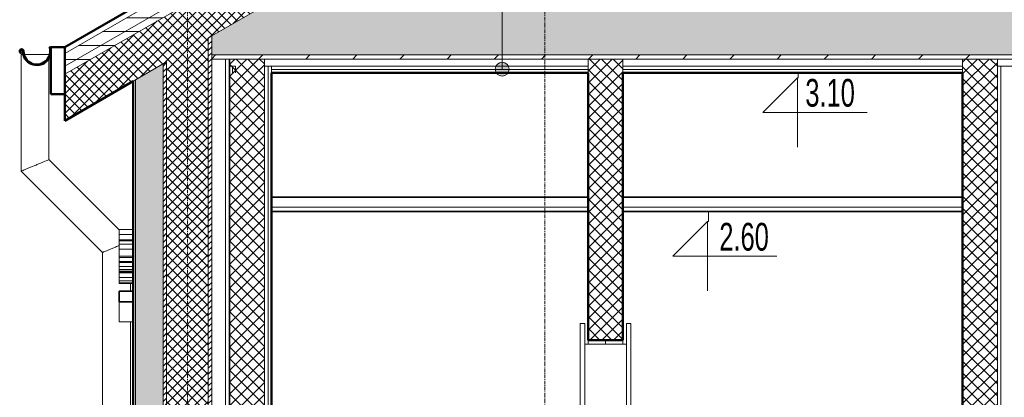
# Model space of a CAD drawing. Header units: millimetres. Extents: x -37728 to 44100, y 631619 to 691915.
# Tile 169 of 256: x -35602 to -32057, y 686958 to 688320. Entities that reach past the tile are written whole.
import ezdxf

# ---------------------------------------------------------------- set-up
doc = ezdxf.new("R2010")
doc.units = ezdxf.units.MM
doc.linetypes.add('Linia siatki', pattern=[2.2225, 1.27, -0.3175, 0.3175, -0.3175])
doc.layers.add('_XREF', color=7, linetype='Continuous')
for name, color, linetype, lineweight in [('A-ANNO-IDEN', 252, 'Continuous', 5), ('A-CLNG', 252, 'Continuous', 5), ('A-DOOR', 252, 'Continuous', 5), ('A-FLOR', 252, 'Continuous', 5), ('A-FLOR-MCUT', 252, 'Continuous', 5), ('A-FLOR-PATT', 252, 'Continuous', 5), ('A-GENM', 252, 'Continuous', 5), ('A-ROOF', 252, 'Continuous', 5), ('A-ROOF-MCUT', 252, 'Continuous', 50), ('A-ROOF-PATT', 252, 'Continuous', 5), ('A-WALL', 252, 'Continuous', 35), ('A-WALL-PATT', 252, 'Continuous', 35), ('G-ANNO-DIMS', 252, 'Continuous', 5), ('P-PIPE', 252, 'Continuous', 5), ('S-GRID', 252, 'Continuous', 5)]:
    doc.layers.add(name, color=color, linetype=linetype, lineweight=lineweight)
doc.styles.add('Arial Narrow_1', font='ARIALN.TTF', dxfattribs={"width": 0.8, "height": 10})
pattern_1 = [(0, (-605.9514, 3277.6592), (2.381, 1.375), [1.587, -3.175]), (120, (-605.9514, 3277.6592), (-2.381285, 1.3745065), [1.588, -3.175]), (60, (-605.9514, 3277.6592), (-0.000285, 2.7495065), [0, -3.175, 1.587, 0])]
pattern_2 = [(45, (-605.9514, 3277.6592), (-1.06066, 1.06066), [])]
pattern_3 = [(45, (-605.9514, 3277.6592), (-1.767767, 1.767767), []), (135, (-605.9514, 3277.6592), (-1.767767, -1.767767), [])]
pattern_4 = [(0, (-605.9514, 3277.659), (0, 5), [])]
pattern_5 = [(45, (-605.9514, 3277.6592), (-2.12132, 2.12132), []), (135, (-605.9514, 3277.6592), (-2.12132, -2.12132), [])]

# ---------------------------------------------------------------- blocks, each defined once
blk = doc.blocks.new('Drz Drzwi pełne x1 ___regulowane - Dd - W - łazienkowe - 87_6 x 203_7 _80 x 200_-9243152-Przekrój')
at = {"layer": 'A-DOOR', "color": 252}
for p, q in [((65669.01, 219.7), (65669.01, 10)), ((65670.61, 219.7), (65669.01, 219.7)), ((65670.61, 10), (65670.61, 219.7)), ((65685.61, 219.7), (65685.61, 10)), ((65687.21, 219.7), (65685.61, 219.7)), ((65687.21, 10), (65687.21, 219.7)), ((65685.61, 212.2), (65670.61, 212.2)), ((65669.01, 10), (65670.61, 10)), ((65685.61, 10), (65687.21, 10))]:
    blk.add_line(p, q, dxfattribs=at)
blk = doc.blocks.new('ARu Rura spustowa okrągła ___FK_04_0 - Na ziemię _φ10_-9230879-Przekrój')
at = {"layer": 'P-PIPE', "color": 252}
for p, q in [((65467.76, 316.69), (65467.76, 274.6)), ((65468.67, 316.69), (65467.76, 316.69)), ((65477.76, 316.69), (65468.87, 316.69)), ((65477.76, 316.13), (65477.76, 316.69)), ((65477.76, 278.75), (65477.76, 315.68)), ((65503.06, 253.45), (65477.76, 278.75)), ((65467.76, 274.6), (65497.06, 245.31)), ((65497.06, 245.31), (65497.06, 20.14)), ((65507.06, 231.32), (65507.06, 234.07)), ((65507.06, 12.79), (65507.06, 220.25)), ((65497.06, 20.14), (65484.57, 16.24)), ((65484.57, 16.24), (65487.55, 6.69)), ((65487.55, 6.69), (65507.06, 12.79))]:
    blk.add_line(p, q, dxfattribs=at)
for points, knots in [([(65467.76, 274.6), (65467.76, 274.61), (65467.88, 274.65), (65468.38, 274.86), (65469.19, 275.19), (65470.06, 275.56), (65470.84, 275.88), (65471.47, 276.14), (65472.11, 276.4), (65472.76, 276.68), (65473.42, 276.95), (65474.06, 277.21), (65474.68, 277.47), (65475.47, 277.8), (65476.34, 278.16), (65477.14, 278.49), (65477.65, 278.7), (65477.76, 278.75), (65477.76, 278.75)], [0, 0, 0, 0, 0.083333, 0.166667, 0.25, 0.333333, 0.375, 0.416667, 0.458333, 0.5, 0.541667, 0.583333, 0.625, 0.666667, 0.75, 0.833333, 0.916667, 1, 1, 1, 1]), ([(65497.06, 245.31), (65497.06, 245.31), (65497.18, 245.35), (65497.68, 245.56), (65498.49, 245.9), (65499.36, 246.26), (65500.14, 246.58), (65500.76, 246.84), (65501.41, 247.11), (65502.06, 247.38), (65502.62, 247.61), (65502.95, 247.74), (65503.07, 247.79)], [0, 0, 0, 0, 0.0833333, 0.1666667, 0.25, 0.3333333, 0.375, 0.4166667, 0.4583333, 0.5, 0.5416667, 0.5643951, 0.5643951, 0.5643951, 0.5643951]), ([(65497.06, 20.14), (65497.06, 20.14), (65497.18, 20.06), (65497.6, 19.75), (65498.08, 19.39), (65498.52, 19.07), (65499.01, 18.71), (65499.56, 18.31), (65500.14, 17.88), (65500.76, 17.42), (65501.41, 16.95), (65501.95, 16.55), (65502.39, 16.23), (65502.82, 15.91), (65503.25, 15.59), (65503.67, 15.29), (65504.08, 14.98), (65504.57, 14.62), (65505.11, 14.22), (65505.61, 13.86), (65506.04, 13.54), (65506.53, 13.18), (65506.95, 12.87), (65507.06, 12.79), (65507.06, 12.79)], [0, 0, 0, 0, 0.083333, 0.166667, 0.208333, 0.25, 0.291667, 0.333333, 0.375, 0.416667, 0.458333, 0.5, 0.520833, 0.541667, 0.583333, 0.604167, 0.625, 0.666667, 0.708333, 0.75, 0.791667, 0.833333, 0.916667, 1, 1, 1, 1])]:
    blk.add_open_spline(points, degree=3, knots=knots, dxfattribs=at)
blk = doc.blocks.new('Rzędne punktów - Znacznik rzędnej-817464-Przekrój')
at = {"layer": 'G-ANNO-DIMS', "color": 252}
for p, q in [((66045.74, 341.5), (66045.74, 366.5)), ((66033.24, 354), (66045.74, 341.5)), ((66033.24, 354), (66070.74, 354))]:
    blk.add_line(p, q, dxfattribs=at)
blk = doc.blocks.new('A$C4e31ac75')
at = {"layer": 'A-ANNO-IDEN'}
h = blk.add_hatch(color=256, dxfattribs=at)
edge = h.paths.add_edge_path()
edge.add_arc((-972.08, 3285.99), 2.5, 0, 360)
at = {"layer": 'A-FLOR-PATT', "lineweight": 5}
h = blk.add_hatch(dxfattribs=at)
h.set_pattern_fill('FP_8', color=256, style=0, pattern_type=2)
h.set_pattern_definition(pattern_1)
h.paths.add_polyline_path([(-534.21, 3291.16), (-297.4, 3291.16), (-340.71, 3316.16), (-1045.19, 3316.16), (-1076.65, 3298), (-1076.65, 3291.16), (-661.35, 3291.16)])
h = blk.add_hatch(dxfattribs=at)
h.set_pattern_fill('FP_17', color=256, style=0, pattern_type=2)
h.set_pattern_definition([(45, (-605.951, 3277.659), (-8.48528, 8.48528), [])])
h.paths.add_polyline_path([(-1076.65, 3289.66), (-295, 3289.66), (-295, 3289.77), (-297.4, 3291.16), (-1076.65, 3291.16)])
at = {"layer": 'A-ROOF-PATT', "lineweight": 5}
h = blk.add_hatch(dxfattribs=at)
h.set_pattern_fill('FP_14', color=256, style=0, pattern_type=2)
h.set_pattern_definition(pattern_4)
h.paths.add_polyline_path([(-256.3, 3287.06), (-256.3, 3291.68), (-692.95, 3543.78), (-1129.6, 3291.68), (-1129.6, 3287.06), (-692.95, 3539.16), (-264.03, 3291.52)])
h = blk.add_hatch(dxfattribs=at)
h.set_pattern_fill('FP_14', color=256, style=0, pattern_type=2)
h.set_pattern_definition(pattern_4)
h.paths.add_polyline_path([(-256.3, 3284.17), (-256.3, 3287.06), (-692.95, 3539.16), (-1129.6, 3287.06), (-1129.6, 3284.17), (-692.95, 3536.27), (-260.85, 3286.8)])
h = blk.add_hatch(dxfattribs=at)
h.set_pattern_fill('FP_10', color=256, style=0, pattern_type=2)
h.set_pattern_definition(pattern_3)
h.paths.add_polyline_path([(-256.3, 3267.43), (-256.3, 3284.17), (-692.95, 3536.27), (-1129.6, 3284.17), (-1129.6, 3267.43), (-692.95, 3519.53), (-279.92, 3281.06)])
at = {"layer": 'A-WALL-PATT', "lineweight": 5}
h = blk.add_hatch(dxfattribs=at)
h.set_pattern_fill('FP_10', color=256, style=0, pattern_type=2)
h.set_pattern_definition(pattern_3)
h.paths.add_polyline_path([(-1077.9, 2999.66), (-1077.9, 3297.28), (-1092.9, 3288.62), (-1092.9, 2999.66)])
h = blk.add_hatch(dxfattribs=at)
h.set_pattern_fill('FP_9', color=256, style=0, pattern_type=2)
h.set_pattern_definition(pattern_2)
h.paths.add_polyline_path([(-1076.65, 2999.66), (-1076.65, 3298), (-1077.9, 3297.28), (-1077.9, 2999.66)])
h = blk.add_hatch(dxfattribs=at)
h.set_pattern_fill('FP_15', color=256, style=0, pattern_type=2)
h.set_pattern_definition(pattern_5)
h.paths.add_polyline_path([(-1057.65, 2984.66), (-1057.65, 3289.66), (-1070.15, 3289.66), (-1070.15, 2984.66), (-1058.68, 2984.66)])
h = blk.add_hatch(dxfattribs=at)
h.set_pattern_fill('FP_15', color=256, style=0, pattern_type=2)
h.set_pattern_definition(pattern_5)
h.paths.add_polyline_path([(-941.15, 3188.36), (-928.65, 3188.36), (-928.65, 3289.66), (-941.15, 3289.66), (-941.15, 3261.27)])
h = blk.add_hatch(dxfattribs=at)
h.set_pattern_fill('FP_15', color=256, style=0, pattern_type=2)
h.set_pattern_definition(pattern_5)
h.paths.add_polyline_path([(-793.83, 2984.66), (-793.83, 3289.66), (-806.33, 3289.66), (-806.33, 2984.66)])
h = blk.add_hatch(dxfattribs=at)
h.set_pattern_fill('FP_8', color=256, style=0, pattern_type=2)
h.set_pattern_definition(pattern_1)
h.paths.add_polyline_path([(-1102.15, 2999.66), (-1094.15, 2999.66), (-1094.15, 3287.89), (-1104.15, 3282.12), (-1104.15, 2999.66), (-1102.95, 2999.66)])
h = blk.add_hatch(dxfattribs=at)
h.set_pattern_fill('FP_9', color=256, style=0, pattern_type=2)
h.set_pattern_definition(pattern_2)
h.paths.add_polyline_path([(-1092.9, 2999.66), (-1092.9, 3288.62), (-1094.15, 3287.89), (-1094.15, 2999.66)])
at = {"layer": 'A-ANNO-IDEN'}
blk.add_line((-972.08, 3285.99), (-972.08, 3424.59), dxfattribs=at)
blk.add_circle((-972.08, 3285.99), 2.5, dxfattribs=at)
at = {"layer": 'A-CLNG', "lineweight": 35}
for p, q in [((-941.15, 3239.86), (-1055.15, 3239.86)), ((-806.33, 3239.86), (-928.65, 3239.86)), ((-1055.15, 3234.66), (-941.15, 3234.66)), ((-928.65, 3234.66), (-806.33, 3234.66))]:
    blk.add_line(p, q, dxfattribs=at)
at = {"layer": 'A-CLNG'}
for p, q in [((-941.15, 3236.26), (-1055.15, 3236.26)), ((-806.33, 3236.26), (-928.65, 3236.26))]:
    blk.add_line(p, q, dxfattribs=at)
at = {"layer": 'A-FLOR', "lineweight": 50}
for p, q in [((-1055.15, 3284.66), (-941.15, 3284.66)), ((-928.65, 3284.66), (-806.33, 3284.66))]:
    blk.add_line(p, q, dxfattribs=at)
at = {"layer": 'A-FLOR-MCUT'}
for p, q in [((-1045.19, 3316.16), (-1076.65, 3298)), ((-1076.65, 3298), (-1076.65, 3289.66)), ((-297.4, 3291.16), (-1076.65, 3291.16)), ((-510.25, 3289.66), (-1076.65, 3289.66)), ((-1070.4, 3289.66), (-1070.4, 3287.16)), ((-1070.15, 3287.16), (-1070.15, 3289.66)), ((-1070.4, 3287.16), (-1070.15, 3287.16)), ((-1055.15, 3287.16), (-1055.15, 3284.66)), ((-941.15, 3287.16), (-1055.15, 3287.16)), ((-941.15, 3285.91), (-1055.15, 3285.91)), ((-806.33, 3287.16), (-928.65, 3287.16)), ((-806.33, 3285.91), (-928.65, 3285.91)), ((-634.75, 3287.16), (-793.83, 3287.16))]:
    blk.add_line(p, q, dxfattribs=at)
at = {"layer": 'A-GENM'}
for p, q in [((-1109.95, 3226.39), (-1109.95, 3228.27)), ((-1104.95, 3228.27), (-1109.95, 3228.27)), ((-1109.95, 3224.51), (-1109.95, 3226.39)), ((-1104.95, 3226.39), (-1109.95, 3226.39)), ((-1109.95, 3224.12), (-1109.95, 3224.51)), ((-1104.95, 3224.51), (-1109.95, 3224.51)), ((-1109.95, 3222.97), (-1109.95, 3224.12)), ((-1104.95, 3224.12), (-1109.95, 3224.12)), ((-1109.95, 3221.13), (-1109.95, 3222.97)), ((-1104.95, 3222.97), (-1109.95, 3222.97)), ((-1109.95, 3218.66), (-1109.95, 3221.13)), ((-1104.95, 3221.13), (-1109.95, 3221.13)), ((-1109.95, 3218.15), (-1109.95, 3218.66)), ((-1104.95, 3218.66), (-1109.95, 3218.66)), ((-1109.95, 3216.74), (-1109.95, 3218.15)), ((-1104.95, 3218.15), (-1109.95, 3218.15)), ((-1109.95, 3216.5), (-1109.95, 3216.74)), ((-1104.95, 3216.74), (-1109.95, 3216.74)), ((-1109.95, 3216.27), (-1109.95, 3216.5)), ((-1109.95, 3216.5), (-1104.95, 3216.5)), ((-1109.95, 3214.88), (-1109.95, 3216.27)), ((-1104.95, 3216.27), (-1109.95, 3216.27)), ((-1109.95, 3213.84), (-1109.95, 3214.88)), ((-1104.95, 3214.88), (-1109.95, 3214.88)), ((-1109.95, 3213.19), (-1109.95, 3213.84)), ((-1104.95, 3213.84), (-1109.95, 3213.84)), ((-1109.95, 3212.97), (-1109.95, 3213.19)), ((-1104.95, 3213.19), (-1109.95, 3213.19)), ((-1109.95, 3212.61), (-1109.95, 3212.97)), ((-1104.95, 3212.97), (-1109.95, 3212.97)), ((-1109.95, 3210.89), (-1109.95, 3212.61)), ((-1104.95, 3212.61), (-1109.95, 3212.61)), ((-1109.95, 3209.77), (-1109.95, 3210.89)), ((-1104.95, 3210.89), (-1109.95, 3210.89)), ((-1109.95, 3208.99), (-1109.95, 3209.77)), ((-1104.95, 3209.77), (-1109.95, 3209.77)), ((-1109.95, 3208.73), (-1109.95, 3208.99)), ((-1104.95, 3208.99), (-1109.95, 3208.99)), ((-1104.95, 3208.73), (-1109.95, 3208.73)), ((-1109.95, 3194.91), (-1109.95, 3202.15)), ((-1104.95, 3194.91), (-1109.95, 3194.91))]:
    blk.add_line(p, q, dxfattribs=at)
at = {"layer": 'A-GENM', "lineweight": 35}
for p, q in [((-1109.95, 3205.98), (-1109.95, 3202.15)), ((-1104.95, 3205.98), (-1109.95, 3205.98)), ((-1104.95, 3202.15), (-1104.95, 3205.98)), ((-1109.95, 3202.15), (-1104.95, 3202.15))]:
    blk.add_line(p, q, dxfattribs=at)
at = {"layer": 'A-ROOF', "lineweight": 50}
for p, q in [((-692.95, 3546.09), (-1129.6, 3293.99)), ((-1129.6, 3267.43), (-1104.95, 3281.66)), ((-1129.6, 3276.99), (-1129.6, 3267.43))]:
    blk.add_line(p, q, dxfattribs=at)
at = {"layer": 'A-ROOF'}
for p, q in [((-692.95, 3543.78), (-1129.6, 3291.68)), ((-692.95, 3539.16), (-1129.6, 3287.06)), ((-1129.6, 3284.17), (-692.95, 3536.27)), ((-1077.9, 3297.28), (-1076.65, 3298))]:
    blk.add_line(p, q, dxfattribs=at)
at = {"layer": 'A-ROOF-MCUT'}
for p, q in [((-1134.83, 3293.99), (-1135.03, 3293.99)), ((-1129.6, 3293.99), (-1134.6, 3293.99)), ((-1134.6, 3293.99), (-1134.6, 3276.99)), ((-1129.6, 3276.99), (-1129.6, 3293.99)), ((-1145.1, 3291.79), (-1145.1, 3291.99)), ((-1134.6, 3276.99), (-1129.6, 3276.99))]:
    blk.add_line(p, q, dxfattribs=at)
for centre, radius, start, end in [((-1145.1, 3292.49), 0.695, 0, 270), ((-1145.1, 3292.49), 0.5, 0, 270), ((-1139.6, 3292.49), 5, 180, 17.4576), ((-1139.6, 3292.49), 4.8, 180, 18.1904)]:
    blk.add_arc(centre, radius, start, end, dxfattribs=at)
at = {"layer": 'A-WALL', "lineweight": 5}
for p, q in [((-1077.9, 3297.28), (-1077.9, 2985.66)), ((-1076.65, 3289.66), (-1076.65, 2985.66)), ((-1071.65, 3289.66), (-1071.65, 2985.66)), ((-1057.65, 3289.66), (-1057.65, 2984.66)), ((-941.15, 3284.66), (-941.15, 3289.66)), ((-928.65, 3284.66), (-928.65, 3289.66)), ((-806.33, 3284.66), (-806.33, 3289.66)), ((-793.83, 3289.66), (-793.83, 2984.66)), ((-1092.9, 3288.62), (-1104.95, 3281.66)), ((-1094.15, 2904.66), (-1094.15, 3287.89)), ((-1092.9, 3288.62), (-1092.9, 2985.66)), ((-1070.4, 3287.16), (-1070.4, 2985.66)), ((-1070.15, 2984.66), (-1070.15, 3287.16)), ((-1068.15, 3287.16), (-1070.15, 3287.16)), ((-1069.15, 3284.66), (-1069.15, 3287.16)), ((-1068.15, 3284.66), (-1068.15, 3287.16)), ((-1055.15, 3287.16), (-1057.65, 3287.16)), ((-1056.4, 3287.16), (-1056.4, 2984.66)), ((-792.58, 3287.16), (-792.58, 2984.66)), ((-1104.15, 3282.12), (-1104.15, 2999.66)), ((-941.15, 3186.86), (-941.15, 3188.36)), ((-934.9, 3188.36), (-934.9, 3186.86)), ((-928.65, 3188.36), (-928.65, 3186.86))]:
    blk.add_line(p, q, dxfattribs=at)
at = {"layer": 'A-WALL', "lineweight": 50}
for p, q in [((-1055.15, 2984.66), (-1055.15, 3284.66)), ((-941.15, 3284.66), (-941.15, 3188.36)), ((-928.65, 3188.36), (-928.65, 3284.66)), ((-806.33, 3284.66), (-806.33, 2984.66)), ((-1104.95, 3281.66), (-1104.95, 2999.66)), ((-941.15, 3188.36), (-928.65, 3188.36))]:
    blk.add_line(p, q, dxfattribs=at)
at = {"layer": 'G-ANNO-DIMS'}
for p, q in [((-865.5, 3282.94), (-865.76, 3282.94)), ((-865.5, 3284.66), (-865.5, 3282.94)), ((-897.8, 3234.66), (-897.8, 3231.11)), ((-897.8, 3231.11), (-898.19, 3231.11))]:
    blk.add_line(p, q, dxfattribs=at)
at = {"layer": 'S-GRID', "linetype": 'Linia siatki'}
for p, q in [((-1085.4, 2696.79), (-1085.4, 3618.35)), ((-956.73, 2696.79), (-956.73, 3618.35))]:
    blk.add_line(p, q, dxfattribs=at)
at = {"layer": 'A-DOOR'}
blk.add_blockref('Drz Drzwi pełne x1 ___regulowane - Dd - W - łazienkowe - 87_6 x 203_7 _80 x 200_-9243152-Przekrój', (-66613.01, 2974.66), dxfattribs=at)
at = {"layer": 'G-ANNO-DIMS', "extrusion": (0, 0, -1), "rotation": 180}
for p in [(66911.5, 3624.44), (66943.93, 3572.61)]:
    blk.add_blockref('Rzędne punktów - Znacznik rzędnej-817464-Przekrój', p, dxfattribs=at)
at = {"layer": 'P-PIPE'}
blk.add_blockref('ARu Rura spustowa okrągła ___FK_04_0 - Na ziemię _φ10_-9230879-Przekrój', (-66613.01, 2974.66), dxfattribs=at)
at = {"layer": 'G-ANNO-DIMS', "char_height": 10, "width": 21.4907, "attachment_point": 1, "line_spacing_factor": 0.974696, "style": 'Arial Narrow_1'}
for s, insert in [('3.10', (-862.97, 3282.5)), ('2.60', (-893.94, 3230.61))]:
    blk.add_mtext(s, dxfattribs=dict(at, insert=insert))

msp = doc.modelspace()

# ---------------------------------------------------------------- block references
at = {"layer": '_XREF', "xscale": 10, "yscale": 10, "zscale": 10}
msp.add_blockref('A$C4e31ac75', (-24143.6, 655281.1), dxfattribs=at)

doc.saveas('drawing.dxf')
